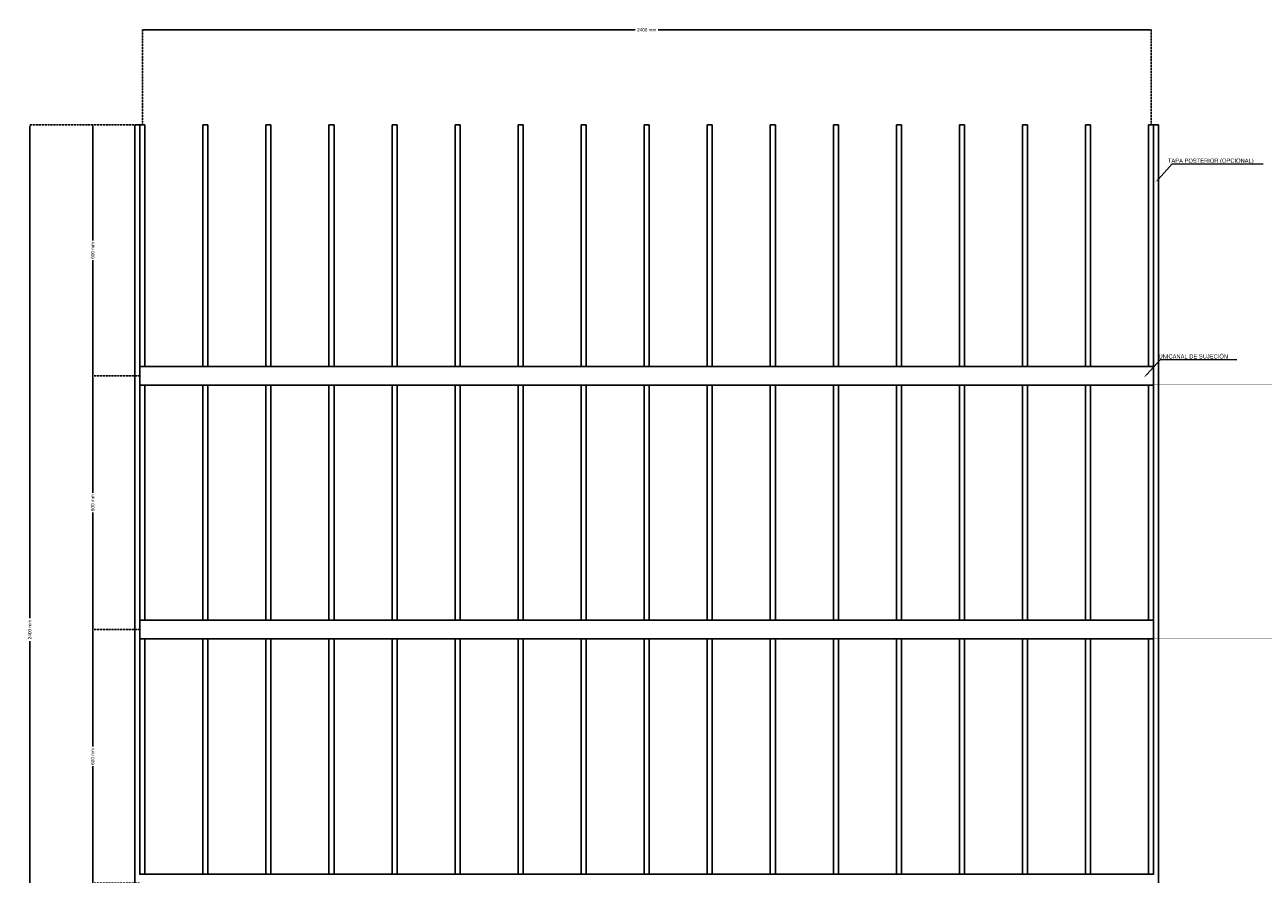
# Model space of a CAD drawing. Header units: millimetres. Extents: x 2538 to 24562, y 4449 to 23795.
# Tile 136 of 256: x 10961 to 13908, y 10982 to 13001. Entities that reach past the tile are written whole.
import ezdxf
from ezdxf import colors
from ezdxf.entities.mleader import LeaderData, LeaderLine
from ezdxf.math import Vec2, Vec3

# ---------------------------------------------------------------- set-up
doc = ezdxf.new("R2010")
doc.units = ezdxf.units.MM
doc.header["$PDMODE"] = 3
doc.linetypes.add('HIDDEN', pattern=[0.375, 0.25, -0.125])
doc.layers.add('HD021_Text', color=2, linetype='Continuous', lineweight=9)
doc.layers.add('Make2D$Visible$Curves', color=7, linetype='Continuous', true_color=0x000000)
doc.layers.add('MEDIDAS', color=1, linetype='Continuous', true_color=0xff0000)
doc.styles.add('Arial Narrow', font='ARIALN.TTF')
doc.dimstyles.new('HD_DIM', dxfattribs={"dimtxt": 8, "dimasz": 2, "dimexe": 1, "dimexo": 0, "dimgap": 2, "dimtad": 0, "dimdec": 0, "dimzin": 0, "dimdsep": 46, "dimtxsty": 'Standard', "dimcen": 0, "dimclrd": 256, "dimclre": 251, "dimclrt": 7, "dimadec": 0, "dimazin": 0, "dimtp": 0.05, "dimtm": 0.05, "dimtfac": 0.6, "dimtdec": 0, "dimtofl": 0, "dimtmove": 0, "dimatfit": 3, "dimfxl": 1, "dimtolj": 2, "dimtzin": 0, "dimarcsym": 0})

# ---------------------------------------------------------------- blocks, each defined once
blk = doc.blocks.new('*D30')
at = {"layer": 'Defpoints', "color": 0, "transparency": 16777216}
for p in [(13640.9, 12989.4), (11240.9, 12763.4), (13640.9, 12763.4)]:
    blk.add_point(p, dxfattribs=at)
at = {"layer": 'MEDIDAS', "color": 251, "linetype": 'HIDDEN', "lineweight": -2, "transparency": 16777216}
for p, q in [((11240.9, 12763.4), (11240.9, 12990.4)), ((13640.9, 12763.4), (13640.9, 12990.4))]:
    blk.add_line(p, q, dxfattribs=at)
at = {"layer": 'MEDIDAS', "lineweight": -2, "transparency": 16777216}
for p, q in [((11242.9, 12989.4), (12413.6, 12989.4)), ((13638.9, 12989.4), (12468.3, 12989.4))]:
    blk.add_line(p, q, dxfattribs=at)
at = {"layer": 'MEDIDAS', "transparency": 16777216}
for points in [[(11242.9, 12989.8), (11242.9, 12989.1), (11240.9, 12989.4)], [(13638.9, 12989.8), (13638.9, 12989.1), (13640.9, 12989.4)]]:
    blk.add_solid(points, dxfattribs=at)
at = {"layer": 'MEDIDAS', "color": 7, "transparency": 16777216, "insert": (12440.9, 12989.4), "char_height": 8, "attachment_point": 5}
blk.add_mtext('\\A2;2400 mm', dxfattribs=at)
blk = doc.blocks.new('*D31')
at = {"layer": 'Defpoints', "color": 0, "transparency": 16777216}
for p in [(11222.9, 12763.4), (10973.1, 10363.4), (11222.9, 10363.4)]:
    blk.add_point(p, dxfattribs=at)
at = {"layer": 'MEDIDAS', "color": 251, "linetype": 'HIDDEN', "lineweight": -2, "transparency": 16777216}
for p, q in [((11222.9, 12763.4), (10972.1, 12763.4)), ((11222.9, 10363.4), (10972.1, 10363.4))]:
    blk.add_line(p, q, dxfattribs=at)
at = {"layer": 'MEDIDAS', "lineweight": -2, "transparency": 16777216}
for p, q in [((10973.1, 12761.4), (10973.1, 11590.7)), ((10973.1, 10365.4), (10973.1, 11536.1))]:
    blk.add_line(p, q, dxfattribs=at)
at = {"layer": 'MEDIDAS', "transparency": 16777216}
for points in [[(10972.8, 12761.4), (10973.4, 12761.4), (10973.1, 12763.4)], [(10972.8, 10365.4), (10973.4, 10365.4), (10973.1, 10363.4)]]:
    blk.add_solid(points, dxfattribs=at)
at = {"layer": 'MEDIDAS', "color": 7, "transparency": 16777216, "insert": (10973.1, 11563.4), "char_height": 8, "attachment_point": 5, "rotation": 90}
blk.add_mtext('\\A2;2400 mm', dxfattribs=at)
blk = doc.blocks.new('*D32')
at = {"layer": 'Defpoints', "color": 0, "transparency": 16777216}
for p in [(11222.9, 12763.4), (11122.9, 12166.7), (11234.9, 12166.7)]:
    blk.add_point(p, dxfattribs=at)
at = {"layer": 'MEDIDAS', "color": 251, "linetype": 'HIDDEN', "lineweight": -2, "transparency": 16777216}
for p, q in [((11222.9, 12763.4), (11121.9, 12763.4)), ((11234.9, 12166.7), (11121.9, 12166.7))]:
    blk.add_line(p, q, dxfattribs=at)
at = {"layer": 'MEDIDAS', "lineweight": -2, "transparency": 16777216}
for p, q in [((11122.9, 12761.4), (11122.9, 12488.4)), ((11122.9, 12168.7), (11122.9, 12441.7))]:
    blk.add_line(p, q, dxfattribs=at)
at = {"layer": 'MEDIDAS', "transparency": 16777216}
for points in [[(11122.6, 12761.4), (11123.3, 12761.4), (11122.9, 12763.4)], [(11122.6, 12168.7), (11123.3, 12168.7), (11122.9, 12166.7)]]:
    blk.add_solid(points, dxfattribs=at)
at = {"layer": 'MEDIDAS', "color": 7, "transparency": 16777216, "insert": (11122.9, 12465), "char_height": 8, "attachment_point": 5, "rotation": 90}
blk.add_mtext('\\A2;600 mm', dxfattribs=at)
blk = doc.blocks.new('*D33')
at = {"layer": 'Defpoints', "color": 0, "transparency": 16777216}
for p in [(11234.9, 12166.7), (11122.9, 11563.4), (11234.9, 11563.4)]:
    blk.add_point(p, dxfattribs=at)
at = {"layer": 'MEDIDAS', "color": 251, "linetype": 'HIDDEN', "lineweight": -2, "transparency": 16777216}
for p, q in [((11234.9, 12166.7), (11121.9, 12166.7)), ((11234.9, 11563.4), (11121.9, 11563.4))]:
    blk.add_line(p, q, dxfattribs=at)
at = {"layer": 'MEDIDAS', "lineweight": -2, "transparency": 16777216}
for p, q in [((11122.9, 12164.7), (11122.9, 11888.4)), ((11122.9, 11565.4), (11122.9, 11841.7))]:
    blk.add_line(p, q, dxfattribs=at)
at = {"layer": 'MEDIDAS', "transparency": 16777216}
for points in [[(11122.6, 12164.7), (11123.3, 12164.7), (11122.9, 12166.7)], [(11122.6, 11565.4), (11123.3, 11565.4), (11122.9, 11563.4)]]:
    blk.add_solid(points, dxfattribs=at)
at = {"layer": 'MEDIDAS', "color": 7, "transparency": 16777216, "insert": (11122.9, 11865), "char_height": 8, "attachment_point": 5, "rotation": 90}
blk.add_mtext('\\A2;600 mm', dxfattribs=at)
blk = doc.blocks.new('*D34')
at = {"layer": 'Defpoints', "color": 0, "transparency": 16777216}
for p in [(11234.9, 11563.4), (11122.9, 10960.2), (11234.9, 10960.2)]:
    blk.add_point(p, dxfattribs=at)
at = {"layer": 'MEDIDAS', "color": 251, "linetype": 'HIDDEN', "lineweight": -2, "transparency": 16777216}
for p, q in [((11234.9, 11563.4), (11121.9, 11563.4)), ((11234.9, 10960.2), (11121.9, 10960.2))]:
    blk.add_line(p, q, dxfattribs=at)
at = {"layer": 'MEDIDAS', "lineweight": -2, "transparency": 16777216}
for p, q in [((11122.9, 11561.4), (11122.9, 11285.1)), ((11122.9, 10962.2), (11122.9, 11238.4))]:
    blk.add_line(p, q, dxfattribs=at)
at = {"layer": 'MEDIDAS', "transparency": 16777216}
for points in [[(11122.6, 11561.4), (11123.3, 11561.4), (11122.9, 11563.4)], [(11122.6, 10962.2), (11123.3, 10962.2), (11122.9, 10960.2)]]:
    blk.add_solid(points, dxfattribs=at)
at = {"layer": 'MEDIDAS', "color": 7, "transparency": 16777216, "insert": (11122.9, 11261.8), "char_height": 8, "attachment_point": 5, "rotation": 90}
blk.add_mtext('\\A2;600 mm', dxfattribs=at)

msp = doc.modelspace()

# ---------------------------------------------------------------- linework, layer by layer
at = {"layer": 'Make2D$Visible$Curves', "color": 7, "lineweight": -3}
for points in [[(11222.9, 12763.4), (11228.9, 12763.4), (11234.9, 12763.4)], [(11222.9, 12763.4), (11222.9, 11563.4), (11222.9, 10363.4)], [(11234.9, 12763.4), (11240.9, 12763.4), (11246.9, 12763.4)], [(11234.9, 12763.4), (11234.9, 12476.1), (11234.9, 12188.7)], [(11246.9, 12763.4), (11246.9, 12476.1), (11246.9, 12188.7)], [(11384.9, 12763.4), (11384.9, 12476.1), (11384.9, 12188.7)], [(11384.9, 12763.4), (11390.9, 12763.4), (11396.9, 12763.4)], [(11396.9, 12763.4), (11396.9, 12476.1), (11396.9, 12188.7)], [(11534.9, 12763.4), (11534.9, 12476.1), (11534.9, 12188.7)], [(11534.9, 12763.4), (11540.9, 12763.4), (11546.9, 12763.4)], [(11546.9, 12763.4), (11546.9, 12476.1), (11546.9, 12188.7)], [(11684.9, 12763.4), (11684.9, 12476.1), (11684.9, 12188.7)], [(11684.9, 12763.4), (11690.9, 12763.4), (11696.9, 12763.4)], [(11696.9, 12763.4), (11696.9, 12476.1), (11696.9, 12188.7)], [(11834.9, 12763.4), (11834.9, 12476.1), (11834.9, 12188.7)], [(11834.9, 12763.4), (11840.9, 12763.4), (11846.9, 12763.4)], [(11846.9, 12763.4), (11846.9, 12476.1), (11846.9, 12188.7)], [(11984.9, 12763.4), (11984.9, 12476.1), (11984.9, 12188.7)], [(11984.9, 12763.4), (11990.9, 12763.4), (11996.9, 12763.4)], [(11996.9, 12763.4), (11996.9, 12476.1), (11996.9, 12188.7)], [(12134.9, 12763.4), (12134.9, 12476.1), (12134.9, 12188.7)], [(12134.9, 12763.4), (12140.9, 12763.4), (12146.9, 12763.4)], [(12146.9, 12763.4), (12146.9, 12476.1), (12146.9, 12188.7)], [(12284.9, 12763.4), (12284.9, 12476.1), (12284.9, 12188.7)], [(12284.9, 12763.4), (12290.9, 12763.4), (12296.9, 12763.4)], [(12296.9, 12763.4), (12296.9, 12476.1), (12296.9, 12188.7)], [(12434.9, 12763.4), (12434.9, 12476.1), (12434.9, 12188.7)], [(12434.9, 12763.4), (12440.9, 12763.4), (12446.9, 12763.4)], [(12446.9, 12763.4), (12446.9, 12476.1), (12446.9, 12188.7)], [(12584.9, 12763.4), (12584.9, 12476.1), (12584.9, 12188.7)], [(12584.9, 12763.4), (12590.9, 12763.4), (12596.9, 12763.4)], [(12596.9, 12763.4), (12596.9, 12476.1), (12596.9, 12188.7)], [(12734.9, 12763.4), (12734.9, 12476.1), (12734.9, 12188.7)], [(12734.9, 12763.4), (12740.9, 12763.4), (12746.9, 12763.4)], [(12746.9, 12763.4), (12746.9, 12476.1), (12746.9, 12188.7)], [(12884.9, 12763.4), (12884.9, 12476.1), (12884.9, 12188.7)], [(12884.9, 12763.4), (12890.9, 12763.4), (12896.9, 12763.4)], [(12896.9, 12763.4), (12896.9, 12476.1), (12896.9, 12188.7)], [(13034.9, 12763.4), (13034.9, 12476.1), (13034.9, 12188.7)], [(13034.9, 12763.4), (13040.9, 12763.4), (13046.9, 12763.4)], [(13046.9, 12763.4), (13046.9, 12476.1), (13046.9, 12188.7)], [(13184.9, 12763.4), (13184.9, 12476.1), (13184.9, 12188.7)], [(13184.9, 12763.4), (13190.9, 12763.4), (13196.9, 12763.4)], [(13196.9, 12763.4), (13196.9, 12476.1), (13196.9, 12188.7)], [(13334.9, 12763.4), (13334.9, 12476.1), (13334.9, 12188.7)], [(13334.9, 12763.4), (13340.9, 12763.4), (13346.9, 12763.4)], [(13346.9, 12763.4), (13346.9, 12476.1), (13346.9, 12188.7)], [(13484.9, 12763.4), (13484.9, 12476.1), (13484.9, 12188.7)], [(13484.9, 12763.4), (13490.9, 12763.4), (13496.9, 12763.4)], [(13496.9, 12763.4), (13496.9, 12476.1), (13496.9, 12188.7)], [(13634.9, 12763.4), (13634.9, 12476.1), (13634.9, 12188.7)], [(13634.9, 12763.4), (13640.9, 12763.4), (13646.9, 12763.4)], [(13646.9, 12763.4), (13652.9, 12763.4), (13658.9, 12763.4)], [(13646.9, 12763.4), (13646.9, 12476.1), (13646.9, 12188.7)], [(13658.9, 12763.4), (13658.9, 11563.4), (13658.9, 10363.4)], [(11234.9, 12188.7), (12440.9, 12188.7), (13646.9, 12188.7)], [(11234.9, 12145.6), (11234.9, 12166.7), (11234.9, 12187.7)], [(13646.9, 12145.6), (13646.9, 12166.7), (13646.9, 12187.7)], [(11234.9, 12144.6), (11234.9, 11865), (11234.9, 11585.5)], [(11234.9, 12144.6), (12440.9, 12144.6), (13646.9, 12144.6)], [(11246.9, 12144.6), (11246.9, 11865), (11246.9, 11585.5)], [(11384.9, 12144.6), (11384.9, 11865), (11384.9, 11585.5)], [(11396.9, 12144.6), (11396.9, 11865), (11396.9, 11585.5)], [(11534.9, 12144.6), (11534.9, 11865), (11534.9, 11585.5)], [(11546.9, 12144.6), (11546.9, 11865), (11546.9, 11585.5)], [(11684.9, 12144.6), (11684.9, 11865), (11684.9, 11585.5)], [(11696.9, 12144.6), (11696.9, 11865), (11696.9, 11585.5)], [(11834.9, 12144.6), (11834.9, 11865), (11834.9, 11585.5)], [(11846.9, 12144.6), (11846.9, 11865), (11846.9, 11585.5)], [(11984.9, 12144.6), (11984.9, 11865), (11984.9, 11585.5)], [(11996.9, 12144.6), (11996.9, 11865), (11996.9, 11585.5)], [(12134.9, 12144.6), (12134.9, 11865), (12134.9, 11585.5)], [(12146.9, 12144.6), (12146.9, 11865), (12146.9, 11585.5)], [(12284.9, 12144.6), (12284.9, 11865), (12284.9, 11585.5)], [(12296.9, 12144.6), (12296.9, 11865), (12296.9, 11585.5)], [(12434.9, 12144.6), (12434.9, 11865), (12434.9, 11585.5)], [(12446.9, 12144.6), (12446.9, 11865), (12446.9, 11585.5)], [(12584.9, 12144.6), (12584.9, 11865), (12584.9, 11585.5)], [(12596.9, 12144.6), (12596.9, 11865), (12596.9, 11585.5)], [(12734.9, 12144.6), (12734.9, 11865), (12734.9, 11585.5)], [(12746.9, 12144.6), (12746.9, 11865), (12746.9, 11585.5)], [(12884.9, 12144.6), (12884.9, 11865), (12884.9, 11585.5)], [(12896.9, 12144.6), (12896.9, 11865), (12896.9, 11585.5)], [(13034.9, 12144.6), (13034.9, 11865), (13034.9, 11585.5)], [(13046.9, 12144.6), (13046.9, 11865), (13046.9, 11585.5)], [(13184.9, 12144.6), (13184.9, 11865), (13184.9, 11585.5)], [(13196.9, 12144.6), (13196.9, 11865), (13196.9, 11585.5)], [(13334.9, 12144.6), (13334.9, 11865), (13334.9, 11585.5)], [(13346.9, 12144.6), (13346.9, 11865), (13346.9, 11585.5)], [(13484.9, 12144.6), (13484.9, 11865), (13484.9, 11585.5)], [(13496.9, 12144.6), (13496.9, 11865), (13496.9, 11585.5)], [(13634.9, 12144.6), (13634.9, 11865), (13634.9, 11585.5)], [(13646.9, 12144.6), (13646.9, 11865), (13646.9, 11585.5)], [(11234.9, 11541.3), (11234.9, 11563.4), (11234.9, 11585.5)], [(11234.9, 11585.5), (12440.9, 11585.5), (13646.9, 11585.5)], [(13646.9, 11542.3), (13646.9, 11563.4), (13646.9, 11584.5)], [(11234.9, 11541.3), (11234.9, 11261.8), (11234.9, 10982.2)], [(11234.9, 11541.3), (12440.9, 11541.3), (13646.9, 11541.3)], [(11246.9, 11541.3), (11246.9, 11261.8), (11246.9, 10982.2)], [(11384.9, 11541.3), (11384.9, 11261.8), (11384.9, 10982.2)], [(11396.9, 11541.3), (11396.9, 11261.8), (11396.9, 10982.2)], [(11534.9, 11541.3), (11534.9, 11261.8), (11534.9, 10982.2)], [(11546.9, 11541.3), (11546.9, 11261.8), (11546.9, 10982.2)], [(11684.9, 11541.3), (11684.9, 11261.8), (11684.9, 10982.2)], [(11696.9, 11541.3), (11696.9, 11261.8), (11696.9, 10982.2)], [(11834.9, 11541.3), (11834.9, 11261.8), (11834.9, 10982.2)], [(11846.9, 11541.3), (11846.9, 11261.8), (11846.9, 10982.2)], [(11984.9, 11541.3), (11984.9, 11261.8), (11984.9, 10982.2)], [(11996.9, 11541.3), (11996.9, 11261.8), (11996.9, 10982.2)], [(12134.9, 11541.3), (12134.9, 11261.8), (12134.9, 10982.2)], [(12146.9, 11541.3), (12146.9, 11261.8), (12146.9, 10982.2)], [(12284.9, 11541.3), (12284.9, 11261.8), (12284.9, 10982.2)], [(12296.9, 11541.3), (12296.9, 11261.8), (12296.9, 10982.2)], [(12434.9, 11541.3), (12434.9, 11261.8), (12434.9, 10982.2)], [(12446.9, 11541.3), (12446.9, 11261.8), (12446.9, 10982.2)], [(12584.9, 11541.3), (12584.9, 11261.8), (12584.9, 10982.2)], [(12596.9, 11541.3), (12596.9, 11261.8), (12596.9, 10982.2)], [(12734.9, 11541.3), (12734.9, 11261.8), (12734.9, 10982.2)], [(12746.9, 11541.3), (12746.9, 11261.8), (12746.9, 10982.2)], [(12884.9, 11541.3), (12884.9, 11261.8), (12884.9, 10982.2)], [(12896.9, 11541.3), (12896.9, 11261.8), (12896.9, 10982.2)], [(13034.9, 11541.3), (13034.9, 11261.8), (13034.9, 10982.2)], [(13046.9, 11541.3), (13046.9, 11261.8), (13046.9, 10982.2)], [(13184.9, 11541.3), (13184.9, 11261.8), (13184.9, 10982.2)], [(13196.9, 11541.3), (13196.9, 11261.8), (13196.9, 10982.2)], [(13334.9, 11541.3), (13334.9, 11261.8), (13334.9, 10982.2)], [(13346.9, 11541.3), (13346.9, 11261.8), (13346.9, 10982.2)], [(13484.9, 11541.3), (13484.9, 11261.8), (13484.9, 10982.2)], [(13496.9, 11541.3), (13496.9, 11261.8), (13496.9, 10982.2)], [(13634.9, 11541.3), (13634.9, 11261.8), (13634.9, 10982.2)], [(13646.9, 11541.3), (13646.9, 11261.8), (13646.9, 10982.2)], [(11234.9, 10982.2), (12440.9, 10982.2), (13646.9, 10982.2)]]:
    msp.add_open_spline(points, degree=2, dxfattribs=at)
for points, weights in [([(11234.9, 12187.7), (11234.9, 12188.7), (11234.9, 12188.7)], [1, 0.707106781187, 1]), ([(13646.9, 12187.7), (13646.9, 12188.7), (13646.9, 12188.7)], [1, 0.707106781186, 1]), ([(11234.9, 12144.6), (11234.9, 12144.6), (11234.9, 12145.6)], [1, 0.707106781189, 1]), ([(13646.9, 12144.6), (13646.9, 12144.6), (13646.9, 12145.6)], [1, 0.707106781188, 1]), ([(13646.9, 11584.5), (13646.9, 11585.5), (13646.9, 11585.5)], [1, 0.707106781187, 1]), ([(13646.9, 11541.3), (13646.9, 11541.3), (13646.9, 11542.3)], [1, 0.707106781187, 1]), ([(11234.9, 10981.2), (11234.9, 10982.2), (11234.9, 10982.2)], [1, 0.707106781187, 1]), ([(13646.9, 10981.2), (13646.9, 10982.2), (13646.9, 10982.2)], [1, 0.707106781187, 1])]:
    msp.add_rational_spline(points, weights, degree=2, dxfattribs=at)

# ---------------------------------------------------------------- dimensions: what is measured, and where the dimension line sits
at = {"layer": 'MEDIDAS'}
dim = msp.add_linear_dim(base=(13640.9, 12989.4), p1=(11240.9, 12763.4), p2=(13640.9, 12763.4), text='<> mm', dimstyle='HD_DIM', dxfattribs=at)
dim.commit()
dim.dimension.update_dxf_attribs({"geometry": '*D30', "text_midpoint": (12440.9, 12989.4)})
for base, p2, text, picture, middle in [((10973.1, 10363.4), (11222.9, 10363.4), '<> mm', '*D31', (10973.1, 11563.4)), ((11122.9, 12166.7), (11234.9, 12166.7), '600 mm', '*D32', (11122.9, 12465))]:
    dim = msp.add_linear_dim(base=base, p1=(11222.9, 12763.4), p2=p2, angle=90, text=text, dimstyle='HD_DIM', dxfattribs=at)
    dim.commit()
    dim.dimension.update_dxf_attribs({"geometry": picture, "text_midpoint": middle})
for base, p1, p2, picture, middle in [((11122.9, 11563.4), (11234.9, 12166.7), (11234.9, 11563.4), '*D33', (11122.9, 11865)), ((11122.9, 10960.2), (11234.9, 11563.4), (11234.9, 10960.2), '*D34', (11122.9, 11261.8))]:
    dim = msp.add_linear_dim(base=base, p1=p1, p2=p2, angle=90, text='600 mm', dimstyle='HD_DIM', override={"dimtmove": 1}, dxfattribs=at)
    dim.commit()
    dim.dimension.update_dxf_attribs({"geometry": picture, "text_midpoint": middle})

# ---------------------------------------------------------------- leaders
at = {"layer": 'HD021_Text'}
ml = msp.add_multileader_mtext('Standard', dxfattribs=at)
ml.set_content('TAPA POSTERIOR (OPCIONAL)', color=5, style='Arial Narrow')
ml.set_leader_properties(color=5, linetype='ByLayer', lineweight=15)
ml.build(insert=Vec2(0, 0))
ml.multileader.update_dxf_attribs({"text_left_attachment_type": 6, "text_right_attachment_type": 6, "dogleg_length": 0.1, "arrow_head_size": 10, "scale": 5})
ctx = ml.context
ctx.base_point, ctx.scale, ctx.char_height, ctx.arrow_head_size, ctx.landing_gap_size, ctx.plane_origin = Vec3(13700.4, 12670.4), 5, 10, 10, 15, Vec3(13771.8, 12643.7)
ctx.left_attachment, ctx.right_attachment, ctx.text_align_type = 6, 6, 2
notes = []
notes.append((ctx, [(1, (1, 1, 0), (13691.1, 12670.4), (1, 0), 9.29, [(1, [(13651.6, 12627.3)], 0, [])])]))
ctx.mtext.insert, ctx.mtext.width, ctx.mtext.alignment, ctx.mtext.flow_direction = Vec3(13885, 12683.3), 287.858, 3, 5
ml = msp.add_multileader_mtext('Standard', dxfattribs=at)
ml.set_content('UNICANAL DE SUJECIÓN', color=5, style='Arial Narrow')
ml.set_leader_properties(color=5, linetype='ByLayer', lineweight=15)
ml.build(insert=Vec2(0, 0))
ml.multileader.update_dxf_attribs({"text_left_attachment_type": 6, "text_right_attachment_type": 6, "dogleg_length": 0.1, "arrow_head_size": 10, "scale": 5})
ctx = ml.context
ctx.base_point, ctx.scale, ctx.char_height, ctx.arrow_head_size, ctx.landing_gap_size, ctx.plane_origin = Vec3(13672.6, 12205.8), 5, 10, 10, 15, Vec3(13744, 12179.1)
ctx.left_attachment, ctx.right_attachment, ctx.text_align_type = 6, 6, 2
notes.append((ctx, [(1, (1, 1, 0), (13663.3, 12205.8), (1, 0), 9.29, [(1, [(13623.8, 12162.7)], 0, [])])]))
ctx.mtext.insert, ctx.mtext.width, ctx.mtext.alignment, ctx.mtext.flow_direction = Vec3(13823.8, 12217.8), 287.858, 3, 5
for ctx, leaders in notes:
    for number, flags, end, landing, length, lines in leaders:
        leader = LeaderData()
        leader.index, (leader.has_last_leader_line, leader.has_dogleg_vector, leader.attachment_direction) = number, flags
        leader.last_leader_point, leader.dogleg_vector, leader.dogleg_length = Vec3(end), Vec3(landing), length
        for number, points, colour, breaks in lines:
            line = LeaderLine()
            line.index, line.vertices, line.color, line.breaks = number, Vec3.list(points), colors.encode_raw_color(colour), breaks
            leader.lines.append(line)
        ctx.leaders.append(leader)

doc.saveas('drawing.dxf')
